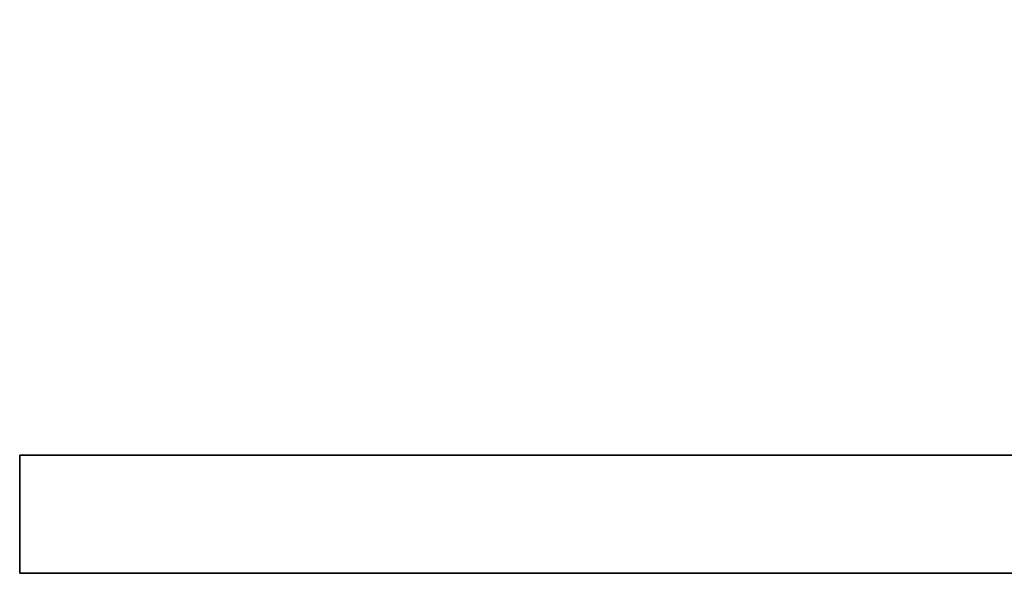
# Model space of a CAD drawing. Header units: millimetres. Extents: x 25 to 954, y -207 to 523.
# Tile 11 of 62: x 129.771 to 130.436, y 52.357 to 52.731. Entities that reach past the tile are written whole.
import ezdxf

# ---------------------------------------------------------------- set-up
doc = ezdxf.new("R2010")
doc.units = ezdxf.units.MM
doc.header["$LTSCALE"] = 0.1
doc.layers.add('DIM', color=4, linetype='CONTINUOUS')
doc.layers.add('layer 1', color=7, linetype='CONTINUOUS')

# ---------------------------------------------------------------- blocks, each defined once
blk = doc.blocks.new('TBI MOTION logo(完整正式版)')
at = {"layer": 'layer 1', "color": 22, "lineweight": 35}
blk.add_open_spline([(75.90875, -9.47875), (75.90875, -9.47875), (75.90875, -12.28625), (75.90875, -12.28625), (75.90875, -12.28625), (75.90875, -12.28625), (75.90875, -12.47875), (75.90875, -12.47875), (75.90875, -12.47875), (75.90875, -12.47875), (75.71625, -12.47875), (75.71625, -12.47875), (75.71625, -12.47875), (75.71625, -12.47875), (-88.32875, -12.47875), (-88.32875, -12.47875), (-88.32875, -12.47875), (-88.32875, -12.47875), (-88.32875, -13.29375), (-88.32875, -13.29375), (-88.32875, -13.29375), (-88.32875, -13.29375), (82.89125, -13.29375), (82.89125, -13.29375), (82.89125, -13.29375), (82.89125, -13.29375), (75.90875, -9.47875), (75.90875, -9.47875)], degree=3, knots=[0, 0, 0, 0, 0.1428571, 0.1428571, 0.1428571, 0.1428572, 0.2857143, 0.2857143, 0.2857143, 0.2857143, 0.4285714, 0.4285714, 0.4285714, 0.4285714, 0.5714286, 0.5714286, 0.5714286, 0.5714286, 0.7142857, 0.7142857, 0.7142857, 0.7142857, 0.8571429, 0.8571429, 0.8571429, 0.8571429, 1, 1, 1, 1], dxfattribs=at)
blk = doc.blocks.new('A$C0D704F04')
at = {"layer": 'DIM', "color": 7, "xscale": 0.0980771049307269, "yscale": 0.0980771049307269, "zscale": 0.0980771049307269}
blk.add_blockref('TBI MOTION logo(完整正式版)', (14.32453, 1.92464), dxfattribs=at)

msp = doc.modelspace()

# ---------------------------------------------------------------- block references
at = {"layer": 'DIM', "color": 7}
msp.add_blockref('A$C0D704F04', (124.10942, 51.73595), dxfattribs=at)

doc.saveas('drawing.dxf')
